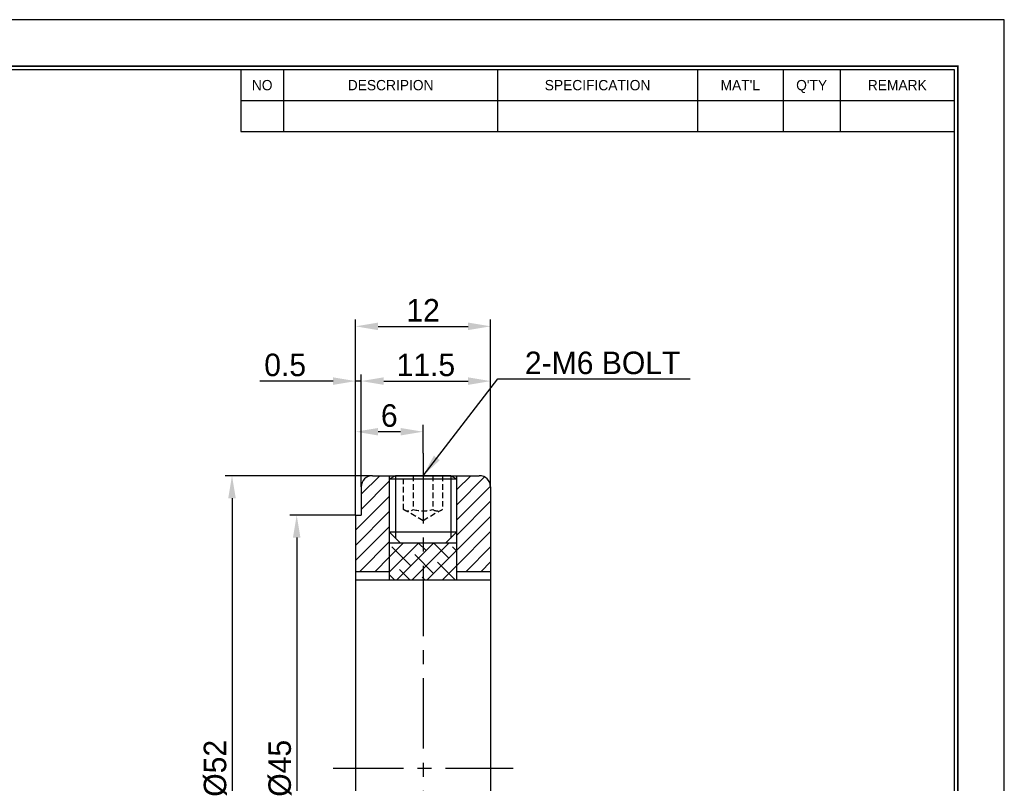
# Model space of a CAD drawing. Header units: millimetres. Extents: x -135 to 5648, y -387 to 3949.
# Tile 2 of 4: x -34 to 53, y 51 to 118. Entities that reach past the tile are written whole.
import ezdxf
from ezdxf.enums import TextEntityAlignment as Align

# ---------------------------------------------------------------- set-up
doc = ezdxf.new("R2010")
doc.units = ezdxf.units.MM
doc.linetypes.add('CENTER', pattern=[2, 1.25, -0.25, 0.25, -0.25])
doc.linetypes.add('DASHED', pattern=[0.75, 0.5, -0.25])
doc.layers.get('0').update_dxf_attribs({"linetype": 'CONTINUOUS'})
doc.layers.get('Defpoints').update_dxf_attribs({"linetype": 'CONTINUOUS'})
for name, color, linetype in [('1', 1, 'CENTER'), ('3', 2, 'DASHED'), ('5', 7, 'CONTINUOUS'), ('7', 7, 'CONTINUOUS')]:
    doc.layers.add(name, color=color, linetype=linetype)
doc.dimstyles.new('2.0', dxfattribs={"dimtxt": 2, "dimasz": 2, "dimexe": 0.6, "dimexo": 0, "dimgap": 0.4, "dimtad": 1, "dimdec": 3, "dimzin": 11, "dimdsep": 46, "dimtxsty": 'Standard', "dimcen": 0, "dimclrd": 5, "dimclre": 5, "dimclrt": 3, "dimadec": 0, "dimazin": 0, "dimtfac": 0.6, "dimtdec": 3, "dimtmove": 0, "dimatfit": 3, "dimfxl": 1.25, "dimtolj": 1, "dimtzin": 11, "dimarcsym": 0})

# ---------------------------------------------------------------- blocks, each defined once
blk = doc.blocks.new('란표제')
at = {"layer": '7', "color": 0}
for p, q in [((297.0000000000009, 210), (0, 210)), ((297.0000000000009, 0), (297.0000000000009, 210))]:
    blk.add_line(p, q, dxfattribs=at)
at = {"layer": '7'}
for p, q in [((190.0000000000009, 203), (190.0000000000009, 194.3359999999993)), ((196.0000000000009, 203), (196.0000000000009, 194.3359999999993)), ((226.0000000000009, 203), (226.0000000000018, 194.3359999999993)), ((254.0000000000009, 203), (254.0000000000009, 194.3359999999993)), ((266.0000000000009, 203), (266.0000000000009, 194.3359999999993)), ((274.0000000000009, 203), (274, 194.3359999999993)), ((190.0000000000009, 198.6679999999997), (290.0000000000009, 198.6679999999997)), ((190.0000000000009, 194.3359999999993), (290.0000000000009, 194.3359999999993))]:
    blk.add_line(p, q, dxfattribs=at)
at = {"layer": '7', "const_width": 0.25}
blk.add_lwpolyline([(290.5000000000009, 6.5), (290.5000000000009, 203.5), (10, 203.5), (10, 6.5)], close=True, dxfattribs=at)
at = {"layer": '7'}
blk.add_lwpolyline([(290.0000000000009, 7), (290.0000000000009, 203), (10.5, 203), (10.5, 7)], close=True, dxfattribs=at)
at = {"layer": '5', "ltscale": 0.5}
for tag, p, height in [('TITLE', (237.1657184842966, 24.40589700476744), 2.5), ('도번', (251.1811757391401, 15.64243272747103), 2.5), ('SCALE', (253.7810780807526, 9.552501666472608), 1.2), ('DATE', (277.0199167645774, 9.511328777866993), 1.2)]:
    blk.add_attdef(tag, p, '', height=height, dxfattribs=at)
at = {"layer": '7'}
for s, p in [('NO', (193.0000000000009, 200.8340000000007)), ('DESCRIPION', (211.0000000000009, 200.8340000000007)), ('SPECIFICATION', (240.0000000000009, 200.8340000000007)), ("MAT'L", (260.0000000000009, 200.8340000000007)), ("Q'TY", (270.0000000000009, 200.8340000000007)), ('REMARK', (282.0000000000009, 200.8340000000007))]:
    blk.add_text(s, height=1.444, dxfattribs=at).set_placement(p, align=Align.MIDDLE_CENTER)
for tag, p in [('필렛', (179.2500000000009, 10.89999999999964)), ('모따기', (179.2500000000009, 8.299999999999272))]:
    blk.add_attdef(tag, text='', height=1.15, dxfattribs=at).set_placement(p, align=Align.MIDDLE_LEFT)
blk = doc.blocks.new('*D2367')
at = {"color": 5, "lineweight": -2, "ltscale": 5}
for p, q in [((-4.400087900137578, 74.45334079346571), (-4.400087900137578, 82.45934747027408)), ((1.599912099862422, 79.95334079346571), (1.599912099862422, 82.45934747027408)), ((-0.4000879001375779, 81.85934747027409), (-2.400087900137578, 81.85934747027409))]:
    blk.add_line(p, q, dxfattribs=at)
at = {"color": 5}
for points in [[(-2.400087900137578, 82.19268080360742), (-2.400087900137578, 81.52601413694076), (-4.400087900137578, 81.85934747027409)], [(-0.4000879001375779, 81.52601413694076), (-0.4000879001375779, 82.19268080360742), (1.599912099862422, 81.85934747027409)]]:
    blk.add_solid(points, dxfattribs=at)
at = {"layer": 'Defpoints', "color": 0}
for p in [(-4.400087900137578, 81.85934747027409), (1.599912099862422, 79.95334079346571), (-4.400087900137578, 74.45334079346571)]:
    blk.add_point(p, dxfattribs=at)
at = {"color": 3, "insert": (-1.400087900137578, 83.28464707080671), "char_height": 2, "attachment_point": 5}
blk.add_mtext('\\A1;6', dxfattribs=at)
blk = doc.blocks.new('*D2368')
at = {"color": 5, "lineweight": -2, "ltscale": 5}
for p, q in [((-4.400087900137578, 74.45334079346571), (-4.400087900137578, 86.95631824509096)), ((-3.900087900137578, 76.95334079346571), (-3.900087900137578, 86.95631824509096)), ((-6.400087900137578, 86.35631824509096), (-12.9098082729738, 86.35631824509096)), ((-3.900087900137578, 86.35631824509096), (-4.400087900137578, 86.35631824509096)), ((-1.900087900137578, 86.35631824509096), (0.09991209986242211, 86.35631824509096))]:
    blk.add_line(p, q, dxfattribs=at)
at = {"color": 5}
for points in [[(-6.400087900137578, 86.02298491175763), (-6.400087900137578, 86.68965157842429), (-4.400087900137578, 86.35631824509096)], [(-1.900087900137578, 86.68965157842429), (-1.900087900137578, 86.02298491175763), (-3.900087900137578, 86.35631824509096)]]:
    blk.add_solid(points, dxfattribs=at)
at = {"layer": 'Defpoints', "color": 0}
for p in [(-4.400087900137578, 86.35631824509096), (-3.900087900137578, 76.95334079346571), (-4.400087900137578, 74.45334079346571)]:
    blk.add_point(p, dxfattribs=at)
at = {"color": 3, "insert": (-10.65494808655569, 87.78161784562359), "char_height": 2, "attachment_point": 5}
blk.add_mtext('\\A1;0.5', dxfattribs=at)
blk = doc.blocks.new('*D2369')
at = {"color": 5, "lineweight": -2, "ltscale": 5}
for p, q in [((-4.400087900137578, 74.45334079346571), (-4.400087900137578, 91.82187092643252)), ((-2.400087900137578, 91.22187092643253), (5.599912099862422, 91.22187092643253)), ((7.599912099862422, 76.95334079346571), (7.599912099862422, 91.82187092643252))]:
    blk.add_line(p, q, dxfattribs=at)
at = {"color": 5}
for points in [[(-2.400087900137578, 91.55520425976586), (-2.400087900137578, 90.8885375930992), (-4.400087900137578, 91.22187092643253)], [(5.599912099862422, 90.8885375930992), (5.599912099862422, 91.55520425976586), (7.599912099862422, 91.22187092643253)]]:
    blk.add_solid(points, dxfattribs=at)
at = {"layer": 'Defpoints', "color": 0}
for p in [(7.599912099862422, 91.22187092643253), (7.599912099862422, 76.95334079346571), (-4.400087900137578, 74.45334079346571)]:
    blk.add_point(p, dxfattribs=at)
at = {"color": 3, "insert": (1.599912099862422, 92.64983364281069), "char_height": 2, "attachment_point": 5}
blk.add_mtext('\\A1;12', dxfattribs=at)
blk = doc.blocks.new('*D2372')
at = {"color": 5, "lineweight": -2}
for p, q in [((-4.400087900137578, 74.45334079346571), (-10.23160507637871, 74.45334079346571)), ((-9.631605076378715, 72.45334079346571), (-9.631605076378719, 31.45334079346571)), ((-4.400087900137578, 29.45334079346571), (-10.23160507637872, 29.45334079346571))]:
    blk.add_line(p, q, dxfattribs=at)
at = {"color": 5}
for points in [[(-9.298271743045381, 72.45334079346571), (-9.96493840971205, 72.45334079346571), (-9.631605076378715, 74.45334079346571)], [(-9.964938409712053, 31.45334079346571), (-9.298271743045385, 31.45334079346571), (-9.631605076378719, 29.45334079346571)]]:
    blk.add_solid(points, dxfattribs=at)
at = {"layer": 'Defpoints', "color": 0}
for p in [(-4.400087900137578, 74.45334079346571), (-9.631605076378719, 29.45334079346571), (-4.400087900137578, 29.45334079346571)]:
    blk.add_point(p, dxfattribs=at)
at = {"color": 3, "insert": (-11.10883543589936, 51.95334079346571), "char_height": 2, "attachment_point": 5, "rotation": 90}
blk.add_mtext('\\A1;%%C45', dxfattribs=at)
blk = doc.blocks.new('*D2373')
at = {"color": 5, "lineweight": -2}
for p, q in [((-2.900087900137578, 77.95334079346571), (-15.97944187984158, 77.95334079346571)), ((-15.37944187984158, 75.95334079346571), (-15.37944187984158, 27.95334079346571)), ((-2.900087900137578, 25.95334079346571), (-15.97944187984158, 25.95334079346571))]:
    blk.add_line(p, q, dxfattribs=at)
at = {"color": 5}
for points in [[(-15.04610854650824, 75.95334079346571), (-15.71277521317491, 75.95334079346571), (-15.37944187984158, 77.95334079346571)], [(-15.71277521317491, 27.95334079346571), (-15.04610854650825, 27.95334079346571), (-15.37944187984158, 25.95334079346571)]]:
    blk.add_solid(points, dxfattribs=at)
at = {"layer": 'Defpoints', "color": 0}
for p in [(-2.900087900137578, 77.95334079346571), (-15.37944187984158, 25.95334079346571), (-2.900087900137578, 25.95334079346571)]:
    blk.add_point(p, dxfattribs=at)
at = {"color": 3, "insert": (-16.85534068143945, 51.95334079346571), "char_height": 2, "attachment_point": 5, "rotation": 90}
blk.add_mtext('\\A1;%%C52', dxfattribs=at)
blk = doc.blocks.new('*D2375')
at = {"color": 5, "lineweight": -2}
for p, q in [((-3.900087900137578, 76.95334079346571), (-3.900087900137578, 86.95631824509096)), ((7.599912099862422, 76.95334079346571), (7.599912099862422, 86.95631824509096)), ((-1.900087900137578, 86.35631824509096), (5.599912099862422, 86.35631824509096))]:
    blk.add_line(p, q, dxfattribs=at)
at = {"color": 5}
for points in [[(-1.900087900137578, 86.68965157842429), (-1.900087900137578, 86.02298491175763), (-3.900087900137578, 86.35631824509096)], [(5.599912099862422, 86.02298491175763), (5.599912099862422, 86.68965157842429), (7.599912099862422, 86.35631824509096)]]:
    blk.add_solid(points, dxfattribs=at)
at = {"layer": 'Defpoints', "color": 0}
for p in [(7.599912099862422, 86.35631824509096), (-3.900087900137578, 76.95334079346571), (7.599912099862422, 76.95334079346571)]:
    blk.add_point(p, dxfattribs=at)
at = {"color": 3, "insert": (1.849912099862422, 87.78428096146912), "char_height": 2, "attachment_point": 5}
blk.add_mtext('\\A1;11.5', dxfattribs=at)

msp = doc.modelspace()

# ---------------------------------------------------------------- hatches: boundary and pattern name
at = {"transparency": 33554687}
h = msp.add_hatch(dxfattribs=at)
h.set_pattern_fill('ANSI31', color=5, scale=0.3, style=0)
h.set_pattern_definition([(45, (-1296.004509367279, -1110.735194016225), (-0.6735192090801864, 0.6735192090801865), [])])
h.paths.add_polyline_path([(-2.900087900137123, 77.95334079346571, 0.4142135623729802), (-3.900087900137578, 76.95334079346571), (-3.900087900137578, 74.45334079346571), (-4.400087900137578, 74.45334079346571), (-4.400087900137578, 69.45334079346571), (-1.400087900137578, 69.45334079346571), (-1.400087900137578, 71.95334079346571), (-1.400087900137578, 72.95334079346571), (-1.400087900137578, 77.64084072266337), (-1.400087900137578, 77.95334079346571)])
h.paths.add_polyline_path([(4.599912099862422, 77.95334079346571), (4.599912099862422, 77.64084072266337), (4.599912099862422, 72.95334079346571), (4.599912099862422, 71.95334079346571), (4.599912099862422, 69.45334079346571), (7.599912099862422, 69.45334079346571), (7.599912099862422, 76.95334079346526, 0.4142135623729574), (6.599912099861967, 77.95334079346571)])
h.paths.add_polyline_path([(-1.400087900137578, 31.95334079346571), (-1.400087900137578, 34.45334079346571), (-4.400087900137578, 34.45334079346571), (-4.400087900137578, 29.45334079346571), (-3.900087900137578, 29.45334079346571), (-3.900087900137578, 26.95334079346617, 0.4142135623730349), (-2.900087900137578, 25.95334079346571), (-1.400087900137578, 25.95334079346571), (-1.400087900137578, 26.26584086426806), (-1.400087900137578, 30.95334079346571)])
h.paths.add_polyline_path([(4.599912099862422, 26.26584086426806), (4.599912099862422, 25.95334079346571), (6.599912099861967, 25.95334079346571, 0.4142135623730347), (7.599912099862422, 26.95334079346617), (7.599912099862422, 34.45334079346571), (4.599912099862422, 34.45334079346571), (4.599912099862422, 31.95334079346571), (4.599912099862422, 30.95334079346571)])
h = msp.add_hatch(dxfattribs=at)
h.set_pattern_fill('ANSI38', color=5, scale=0.3, style=0)
h.set_pattern_definition([(45, (-1296.004509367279, -1110.735194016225), (-0.6735192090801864, 0.6735192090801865), []), (135, (-1296.004509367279, -1110.735194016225), (-2.020557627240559, 0.6735192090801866), [2.38125, -1.42875])])
h.paths.add_polyline_path([(-0.4000879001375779, 31.95334079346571), (1.599912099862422, 31.95334079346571), (1.599912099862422, 35.20334079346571), (-1.400087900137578, 35.20334079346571), (-1.400087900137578, 34.45334079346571), (-1.400087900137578, 31.95334079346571)])
h.paths.add_polyline_path([(3.599912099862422, 31.95334079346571), (4.599912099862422, 31.95334079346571), (4.599912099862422, 34.45334079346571), (4.599912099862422, 35.20334079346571), (1.599912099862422, 35.20334079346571), (1.599912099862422, 31.95334079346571)])
h.paths.add_polyline_path([(-1.400087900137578, 71.95334079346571), (-1.400087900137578, 69.45334079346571), (-1.400087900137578, 68.70334079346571), (1.599912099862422, 68.70334079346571), (1.599912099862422, 71.95334079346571), (-0.4000879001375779, 71.95334079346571)])
h.paths.add_polyline_path([(1.599912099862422, 71.95334079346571), (1.599912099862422, 68.70334079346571), (4.599912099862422, 68.70334079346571), (4.599912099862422, 69.45334079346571), (4.599912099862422, 71.95334079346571), (3.599912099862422, 71.95334079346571)])

# ---------------------------------------------------------------- linework, layer by layer
at = {"ltscale": 5}
for p, q in [((-2.900087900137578, 77.95334079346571), (6.599912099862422, 77.95334079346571)), ((-3.900087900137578, 76.95334079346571), (-3.900087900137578, 74.45334079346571)), ((7.599912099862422, 76.95334079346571), (7.599912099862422, 26.95334079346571)), ((-4.400087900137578, 74.45334079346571), (-4.400087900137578, 29.45334079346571)), ((-4.400087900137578, 74.45334079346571), (-3.900087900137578, 74.45334079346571))]:
    msp.add_line(p, q, dxfattribs=at)
for p, q in [((-0.8588219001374, 77.95334079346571), (-1.400087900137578, 77.64084072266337)), ((-1.400087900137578, 77.95334079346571), (-1.400087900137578, 68.70334079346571)), ((4.058646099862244, 77.95334079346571), (-0.8588219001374, 77.95334079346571)), ((-0.8588219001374, 77.95334079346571), (-0.8588219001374, 72.41207479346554)), ((4.599912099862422, 77.64084072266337), (4.058646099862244, 77.95334079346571)), ((4.058646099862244, 77.95334079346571), (4.058646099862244, 72.41207479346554)), ((4.599912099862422, 68.70334079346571), (4.599912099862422, 77.95334079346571)), ((4.599912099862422, 77.64084072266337), (-1.400087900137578, 77.64084072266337)), ((-1.400087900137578, 72.95334079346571), (4.599912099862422, 72.95334079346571)), ((-0.4000879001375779, 71.95334079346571), (-1.400087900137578, 72.95334079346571)), ((4.599912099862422, 72.95334079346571), (3.599912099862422, 71.95334079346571)), ((4.599912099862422, 71.95334079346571), (-1.400087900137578, 71.95334079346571)), ((-4.400087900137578, 68.70334079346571), (7.599912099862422, 68.70334079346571))]:
    msp.add_line(p, q)
at = {"color": 5}
for p, q in [((-4.400087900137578, 69.45334079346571), (-1.400087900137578, 69.45334079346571)), ((4.599912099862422, 69.45334079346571), (7.599912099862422, 69.45334079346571))]:
    msp.add_line(p, q, dxfattribs=at)
at = {"ltscale": 5}
for centre, start, end in [((-2.900087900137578, 76.95334079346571), 90, 180), ((6.599912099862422, 76.95334079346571), 0, 90)]:
    msp.add_arc(centre, 1, start, end, dxfattribs=at)
at = {"layer": '1', "ltscale": 5}
for p, q in [((1.599912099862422, 79.95334079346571), (1.599912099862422, 23.95334079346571)), ((-6.400087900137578, 51.95334079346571), (9.599912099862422, 51.95334079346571))]:
    msp.add_line(p, q, dxfattribs=at)
at = {"layer": '3'}
for p, q in [((-0.1321679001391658, 74.95334079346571), (-0.1321679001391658, 77.95334079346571)), ((0.7338120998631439, 77.95334079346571), (0.7338120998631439, 74.95334079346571)), ((2.4660120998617, 77.95334079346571), (2.4660120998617, 74.95334079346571)), ((3.33199209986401, 77.95334079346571), (3.33199209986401, 74.95334079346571)), ((1.599912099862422, 73.9533239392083), (-0.1321679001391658, 74.95334079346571)), ((3.33199209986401, 74.95334079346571), (1.599912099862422, 73.9533239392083))]:
    msp.add_line(p, q, dxfattribs=at)
for centre, radius, start, end in [((0.300822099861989, 75.58594321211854), 0.7665938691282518, 235.6099853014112, 304.3900146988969), ((1.599912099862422, 77.8255996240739), 3, 253.2198570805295, 286.7801429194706), ((2.899002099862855, 75.58594321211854), 0.7665938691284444, 235.6099853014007, 304.3900146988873)]:
    msp.add_arc(centre, radius, start, end, dxfattribs=at)

# ---------------------------------------------------------------- block references
at = {"ltscale": 5, "xscale": 0.6342330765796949, "yscale": 0.6342330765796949, "zscale": 0.6342330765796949}
msp.add_blockref('란표제', (-135.1054629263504, -14.72225838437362), dxfattribs=at)

# ---------------------------------------------------------------- texts
at = {"color": 3, "insert": (10.65289521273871, 86.94825992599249), "char_height": 2, "attachment_point": 7}
msp.add_mtext('2-M6 BOLT', dxfattribs=at)
at = {"layer": '5', "color": 3, "ltscale": 5, "insert": (-29.2228052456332, 86.48544158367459), "char_height": 5, "attachment_point": 9}
msp.add_mtext('\\A1;', dxfattribs=at)

# ---------------------------------------------------------------- dimensions: what is measured, and where the dimension line sits
at = {"ltscale": 5}
for base, p1, p2, picture, middle in [((7.599912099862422, 91.22187092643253), (-4.400087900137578, 74.45334079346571), (7.599912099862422, 76.95334079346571), '*D2369', (1.599912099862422, 92.64983364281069)), ((-4.400087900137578, 86.35631824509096), (-3.900087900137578, 76.95334079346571), (-4.400087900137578, 74.45334079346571), '*D2368', (-10.65494808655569, 87.78161784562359)), ((-4.400087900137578, 81.85934747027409), (1.599912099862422, 79.95334079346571), (-4.400087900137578, 74.45334079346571), '*D2367', (-1.400087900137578, 83.28464707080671))]:
    dim = msp.add_linear_dim(base=base, p1=p1, p2=p2, angle=180, dimstyle='2.0', dxfattribs=at)
    dim.commit()
    dim.dimension.update_dxf_attribs({"geometry": picture, "text_midpoint": middle})
dim = msp.add_linear_dim(base=(7.599912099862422, 86.35631824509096), p1=(-3.900087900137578, 76.95334079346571), p2=(7.599912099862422, 76.95334079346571), dimstyle='2.0')
dim.commit()
dim.dimension.update_dxf_attribs({"geometry": '*D2375', "text_midpoint": (1.849912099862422, 87.78428096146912)})
for base, p1, p2, picture, middle in [((-15.37944187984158, 25.95334079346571), (-2.900087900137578, 77.95334079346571), (-2.900087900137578, 25.95334079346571), '*D2373', (-16.85534068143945, 51.95334079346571)), ((-9.631605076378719, 29.45334079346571), (-4.400087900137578, 74.45334079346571), (-4.400087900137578, 29.45334079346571), '*D2372', (-11.10883543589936, 51.95334079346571))]:
    dim = msp.add_linear_dim(base=base, p1=p1, p2=p2, angle=90, text='%%C<>', dimstyle='2.0')
    dim.commit()
    dim.dimension.update_dxf_attribs({"geometry": picture, "text_midpoint": middle})

# ---------------------------------------------------------------- leaders
at = {"annotation_type": 0, "has_hookline": 1, "hookline_direction": 0, "text_width": 14.70039946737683}
msp.add_leader([(1.599912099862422, 77.95334079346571), (8.252895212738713, 86.54825992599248), (10.25289521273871, 86.54825992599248)], dimstyle='2.0', dxfattribs=at)

doc.saveas('drawing.dxf')
